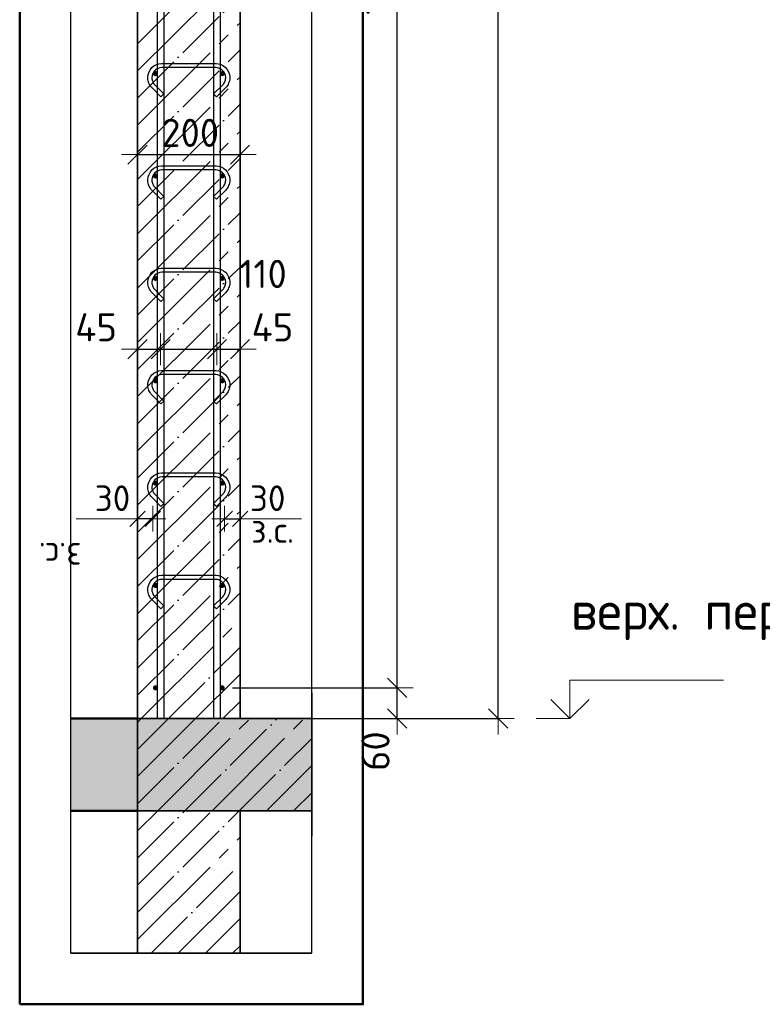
# Model space of a CAD drawing. Header units: millimetres. Extents: x -3026 to 47325, y -2839 to 55854.
# Tile 67 of 130: x 27176 to 28626, y 43643 to 45567. Entities that reach past the tile are written whole.
import ezdxf

# ---------------------------------------------------------------- set-up
doc = ezdxf.new("R2010")
doc.units = ezdxf.units.MM
doc.header["$PDMODE"] = 65
doc.linetypes.add('______11', pattern=[125, 100, -12.5, 0, -12.5])
doc.linetypes.add('______5', pattern=[275, 200, -25, 25, -25])
for name, color, linetype, lineweight in [('Standard', 7, 'Continuous', 25), ('Арм.стержн. вертикальными 1', 22, 'Continuous', 35), ('Арм.стержн.горизонт. 1', 180, 'Continuous', 35), ('Высотная отметки_ общее', 7, 'Continuous', 13), ('Размерная линия_ общее', 7, 'Continuous', 13), ('Размерная линия_ общее_1', 7, 'Continuous', 13)]:
    doc.layers.add(name, color=color, linetype=linetype, lineweight=lineweight)
doc.layers.add('Арм.стержн.Стяжки', color=7, linetype='Continuous', lineweight=35, true_color=0x501e0f)
doc.styles.add('ISOCPEUR', font='ISOCPEUR')
doc.dimstyles.new('DIMSTYLE_11', dxfattribs={"dimtxt": 55, "dimasz": 62.5, "dimexe": 0, "dimexo": 0.001, "dimgap": 27.5, "dimtad": 2, "dimdec": 0, "dimrnd": 5, "dimzin": 12, "dimdsep": 46, "dimtxsty": 'ISOCPEUR', "dimblk1": 'ALL_ML_STRICH', "dimblk2": 'ALL_ML_STRICH', "dimsah": 1, "dimcen": 0, "dimse1": 1, "dimse2": 1, "dimclrd": 7, "dimclre": 256, "dimclrt": 7, "dimadec": 0, "dimazin": 0, "dimtfac": 1, "dimtdec": 0, "dimtix": 1, "dimtmove": 2, "dimatfit": 3, "dimfxl": 0, "dimtvp": 1.2, "dimtzin": 0, "dimlwd": 0, "dimlwe": -3, "dimarcsym": 0})
doc.dimstyles.new('DIMSTYLE_3', dxfattribs={"dimtxt": 55, "dimasz": 62.5, "dimexe": 0, "dimexo": 0, "dimgap": 27.5, "dimtad": 2, "dimdec": 0, "dimrnd": 5, "dimzin": 12, "dimdsep": 46, "dimtxsty": 'ISOCPEUR', "dimblk1": 'ALL_ML_STRICH', "dimblk2": 'ALL_ML_STRICH', "dimsah": 1, "dimcen": 0, "dimclrd": 7, "dimclre": 256, "dimclrt": 7, "dimadec": 0, "dimazin": 0, "dimtfac": 1, "dimtdec": 0, "dimtix": 1, "dimtmove": 2, "dimatfit": 3, "dimfxl": 0, "dimtzin": 0, "dimlwd": 0, "dimlwe": -3, "dimarcsym": 0})
doc.dimstyles.new('DIMSTYLE_7', dxfattribs={"dimtxt": 50, "dimasz": 50, "dimexe": 0, "dimexo": 0.001, "dimgap": 25, "dimtad": 2, "dimdec": 0, "dimrnd": 5, "dimzin": 12, "dimdsep": 46, "dimtxsty": 'ISOCPEUR', "dimblk1": 'ALL_ML_STRICH', "dimblk2": 'ALL_ML_STRICH', "dimsah": 1, "dimcen": 0, "dimse1": 1, "dimse2": 1, "dimclrd": 7, "dimclre": 256, "dimclrt": 7, "dimadec": 0, "dimazin": 0, "dimtfac": 1, "dimtdec": 0, "dimtix": 1, "dimtmove": 2, "dimatfit": 3, "dimfxl": 0, "dimtvp": 1.2, "dimtzin": 0, "dimlwd": 0, "dimlwe": -3, "dimarcsym": 0})
doc.dimstyles.new('DIMSTYLE_8', dxfattribs={"dimtxt": 55, "dimasz": 62.5, "dimexe": 0, "dimexo": 0, "dimgap": 27.5, "dimtad": 2, "dimdec": 0, "dimrnd": 5, "dimzin": 12, "dimdsep": 46, "dimtxsty": 'ISOCPEUR', "dimblk1": 'ALL_ML_STRICH', "dimblk2": 'ALL_ML_STRICH', "dimsah": 1, "dimcen": 0, "dimclrd": 7, "dimclre": 256, "dimclrt": 7, "dimadec": 0, "dimazin": 0, "dimtfac": 1, "dimtdec": 0, "dimtix": 1, "dimtmove": 2, "dimatfit": 3, "dimfxl": 0, "dimtvp": 1.2, "dimtzin": 0, "dimlwd": 0, "dimlwe": -3, "dimarcsym": 0})

# ---------------------------------------------------------------- blocks, each defined once
blk = doc.blocks.new('COMPLEX_ELEVATIONDIM_4')
at = {"layer": 'Высотная отметки_ общее', "color": 7, "linetype": 'Continuous', "lineweight": 13, "transparency": 33554687}
for p, q in [((28250, 44201.6), (28250, 44276.6)), ((28250, 44276.6), (28550, 44276.6)), ((28250, 44201.6), (28212.5, 44239.1)), ((28250, 44201.6), (28287.5, 44239.1)), ((28250, 44201.6), (28183.9, 44201.6)), ((28250, 44201.6), (28250, 44201.6)), ((28250, 44201.6), (28250, 44201.6)), ((28250, 44201.6), (28250, 44201.6)), ((28250, 44201.6), (28250, 44201.6))]:
    blk.add_line(p, q, dxfattribs=at)
at = {"layer": 'Высотная отметки_ общее', "color": 7, "linetype": 'Continuous', "lineweight": 13, "transparency": 33554687, "insert": (28251.8, 44354.9), "char_height": 75, "width": 651.121, "attachment_point": 7, "style": 'ISOCPEUR'}
blk.add_mtext('\\W0.98;верх. перекр.', dxfattribs=at)
blk = doc.blocks.new('ALL_ML_STRICH')
at = {"color": 0, "linetype": 'ByBlock', "lineweight": -2}
for p, q in [((0, -0.5), (0, 0.5)), ((-1, 0), (0.5, 0)), ((-0.3, -0.3), (0.3, 0.3))]:
    blk.add_line(p, q, dxfattribs=at)
blk = doc.blocks.new('*D94')
at = {"layer": 'DEFPOINTS', "color": 7, "linetype": 'Continuous', "lineweight": 13, "transparency": 33554687}
for p in [(27702.1, 47321.6), (27730.7, 44201.6), (28110, 44201.6)]:
    blk.add_point(p, dxfattribs=at)
at = {"layer": 'Размерная линия_ общее', "color": 253, "linetype": 'Continuous', "lineweight": -2, "true_color": 0xa0a0a0, "transparency": 33554687}
for p, q in [((27722.1, 47321.6), (28110, 47321.6)), ((27750.7, 44201.6), (28110, 44201.6))]:
    blk.add_line(p, q, dxfattribs=at)
at = {"layer": 'Размерная линия_ общее', "color": 7, "linetype": 'Continuous', "lineweight": -2, "transparency": 33554687}
blk.add_line((28110, 44201.6), (28110, 47321.6), dxfattribs=at)
at = {"layer": 'Размерная линия_ общее', "color": 7, "linetype": 'Continuous', "lineweight": 13, "transparency": 33554687, "xscale": 62.5, "yscale": 62.5, "zscale": 62.5}
for p, rotation in [((28110, 47321.6), 90), ((28110, 44201.6), 270)]:
    blk.add_blockref('ALL_ML_STRICH', p, dxfattribs=dict(at, rotation=rotation))
at = {"layer": 'Размерная линия_ общее', "color": 7, "linetype": 'Continuous', "lineweight": 13, "transparency": 33554687, "insert": (28067.5, 45769.8), "char_height": 55, "width": 220, "attachment_point": 5, "rotation": 90, "style": 'ISOCPEUR'}
blk.add_mtext('\\A1;{3120}', dxfattribs=at)
blk = doc.blocks.new('*D99')
at = {"layer": 'DEFPOINTS', "color": 7, "linetype": 'Continuous', "lineweight": 13, "transparency": 33554687}
for p in [(27570.9, 44261.6), (27628.7, 44201.6), (27912.8, 44201.6)]:
    blk.add_point(p, dxfattribs=at)
at = {"layer": 'Размерная линия_ общее', "color": 253, "linetype": 'Continuous', "lineweight": -2, "true_color": 0xa0a0a0, "transparency": 33554687}
for p, q in [((27590.9, 44261.6), (27912.8, 44261.6)), ((27648.7, 44201.6), (27912.8, 44201.6))]:
    blk.add_line(p, q, dxfattribs=at)
at = {"layer": 'Размерная линия_ общее', "color": 7, "linetype": 'Continuous', "lineweight": -2, "transparency": 33554687}
blk.add_line((27912.8, 44201.6), (27912.8, 44261.6), dxfattribs=at)
at = {"layer": 'Размерная линия_ общее', "color": 7, "linetype": 'Continuous', "lineweight": 13, "transparency": 33554687, "xscale": 62.5, "yscale": 62.5, "zscale": 62.5}
for p, rotation in [((27912.8, 44261.6), 90), ((27912.8, 44201.6), 270)]:
    blk.add_blockref('ALL_ML_STRICH', p, dxfattribs=dict(at, rotation=rotation))
at = {"layer": 'Размерная линия_ общее', "color": 7, "linetype": 'Continuous', "lineweight": 13, "transparency": 33554687, "insert": (27870.4, 44138), "char_height": 55, "width": 110, "attachment_point": 5, "rotation": 90, "style": 'ISOCPEUR'}
blk.add_mtext('\\A1;{60}', dxfattribs=at)
blk = doc.blocks.new('*D100')
at = {"layer": 'DEFPOINTS', "color": 7, "linetype": 'Continuous', "lineweight": 13, "transparency": 33554687}
for p in [(27570.9, 47261.6), (27570.9, 44261.6), (27912.8, 44261.6)]:
    blk.add_point(p, dxfattribs=at)
at = {"layer": 'Размерная линия_ общее', "color": 253, "linetype": 'Continuous', "lineweight": -2, "true_color": 0xa0a0a0, "transparency": 33554687}
for p, q in [((27590.9, 47261.6), (27912.8, 47261.6)), ((27590.9, 44261.6), (27912.8, 44261.6))]:
    blk.add_line(p, q, dxfattribs=at)
at = {"layer": 'Размерная линия_ общее', "color": 7, "linetype": 'Continuous', "lineweight": -2, "transparency": 33554687}
blk.add_line((27912.8, 44261.6), (27912.8, 47261.6), dxfattribs=at)
at = {"layer": 'Размерная линия_ общее', "color": 7, "linetype": 'Continuous', "lineweight": 13, "transparency": 33554687, "xscale": 62.5, "yscale": 62.5, "zscale": 62.5}
for p, rotation in [((27912.8, 47261.6), 90), ((27912.8, 44261.6), 270)]:
    blk.add_blockref('ALL_ML_STRICH', p, dxfattribs=dict(at, rotation=rotation))
at = {"layer": 'Размерная линия_ общее', "color": 7, "linetype": 'Continuous', "lineweight": 13, "transparency": 33554687, "insert": (27842.8, 45576.6), "char_height": 55, "width": 2.75, "attachment_point": 1, "rotation": 90, "line_spacing_factor": 0.60241, "style": 'ISOCPEUR'}
blk.add_mtext('\\W0.91;15х200=3000', dxfattribs=at)
blk = doc.blocks.new('*D131')
at = {"layer": 'DEFPOINTS', "color": 7, "linetype": 'Continuous', "lineweight": 13, "transparency": 33554687}
for p in [(27575.9, 44592.1), (27575.9, 44583.4), (27605.9, 44583.4)]:
    blk.add_point(p, dxfattribs=at)
at = {"layer": 'Размерная линия_ общее_1', "color": 7, "linetype": 'Continuous', "lineweight": -2, "transparency": 33554687}
blk.add_line((27575.9, 44592.1), (27605.9, 44592.1), dxfattribs=at)
at = {"layer": 'Размерная линия_ общее_1', "color": 7, "linetype": 'Continuous', "lineweight": 13, "transparency": 33554687, "xscale": 50, "yscale": 50, "zscale": 50, "rotation": 180}
blk.add_blockref('ALL_ML_STRICH', (27575.9, 44592.1), dxfattribs=at)
at = {"layer": 'Размерная линия_ общее_1', "color": 7, "linetype": 'Continuous', "lineweight": 13, "transparency": 33554687, "xscale": 50, "yscale": 50, "zscale": 50}
blk.add_blockref('ALL_ML_STRICH', (27605.9, 44592.1), dxfattribs=at)
at = {"layer": 'Размерная линия_ общее_1', "color": 7, "linetype": 'Continuous', "lineweight": 13, "transparency": 33554687, "insert": (27659.9, 44632.1), "char_height": 50, "width": 100, "attachment_point": 5, "style": 'ISOCPEUR'}
blk.add_mtext('\\A1;{30}', dxfattribs=at)
at = {"layer": 'Размерная линия_ общее_1', "color": 7, "linetype": 'Continuous', "lineweight": 13, "transparency": 33554687, "insert": (27627.6, 44595), "char_height": 50, "width": 2.5, "attachment_point": 1, "line_spacing_factor": 0.60241, "style": 'ISOCPEUR'}
blk.add_mtext('з.с.', dxfattribs=at)
blk = doc.blocks.new('*D132')
at = {"layer": 'DEFPOINTS', "color": 7, "linetype": 'Continuous', "lineweight": 13, "transparency": 33554687}
for p in [(27405.9, 44923.4), (27450.9, 44925.8), (27405.9, 44914)]:
    blk.add_point(p, dxfattribs=at)
at = {"layer": 'Размерная линия_ общее', "color": 7, "linetype": 'Continuous', "lineweight": -2, "transparency": 33554687}
blk.add_line((27405.9, 44923.4), (27450.9, 44923.4), dxfattribs=at)
at = {"layer": 'Размерная линия_ общее', "color": 7, "linetype": 'Continuous', "lineweight": 13, "transparency": 33554687, "xscale": 62.5, "yscale": 62.5, "zscale": 62.5, "rotation": 180}
blk.add_blockref('ALL_ML_STRICH', (27405.9, 44923.4), dxfattribs=at)
at = {"layer": 'Размерная линия_ общее', "color": 7, "linetype": 'Continuous', "lineweight": 13, "transparency": 33554687, "xscale": 62.5, "yscale": 62.5, "zscale": 62.5}
blk.add_blockref('ALL_ML_STRICH', (27450.9, 44923.4), dxfattribs=at)
at = {"layer": 'Размерная линия_ общее', "color": 7, "linetype": 'Continuous', "lineweight": 13, "transparency": 33554687, "insert": (27324.9, 44966), "char_height": 55, "width": 110, "attachment_point": 5, "style": 'ISOCPEUR'}
blk.add_mtext('\\A1;{45}', dxfattribs=at)
blk = doc.blocks.new('*D133')
at = {"layer": 'DEFPOINTS', "color": 7, "linetype": 'Continuous', "lineweight": 13, "transparency": 33554687}
for p in [(27450.9, 44925.8), (27450.9, 44923.4), (27560.9, 44929.7)]:
    blk.add_point(p, dxfattribs=at)
at = {"layer": 'Размерная линия_ общее', "color": 7, "linetype": 'Continuous', "lineweight": -2, "transparency": 33554687}
blk.add_line((27450.9, 44923.4), (27560.9, 44923.4), dxfattribs=at)
at = {"layer": 'Размерная линия_ общее', "color": 7, "linetype": 'Continuous', "lineweight": 13, "transparency": 33554687, "xscale": 62.5, "yscale": 62.5, "zscale": 62.5, "rotation": 180}
blk.add_blockref('ALL_ML_STRICH', (27450.9, 44923.4), dxfattribs=at)
at = {"layer": 'Размерная линия_ общее', "color": 7, "linetype": 'Continuous', "lineweight": 13, "transparency": 33554687, "xscale": 62.5, "yscale": 62.5, "zscale": 62.5}
blk.add_blockref('ALL_ML_STRICH', (27560.9, 44923.4), dxfattribs=at)
at = {"layer": 'Размерная линия_ общее', "color": 7, "linetype": 'Continuous', "lineweight": 13, "transparency": 33554687, "insert": (27650.9, 45070.3), "char_height": 55, "width": 165, "attachment_point": 5, "style": 'ISOCPEUR'}
blk.add_mtext('\\A1;{110}', dxfattribs=at)
blk = doc.blocks.new('*D134')
at = {"layer": 'DEFPOINTS', "color": 7, "linetype": 'Continuous', "lineweight": 13, "transparency": 33554687}
for p in [(27560.9, 44929.7), (27560.9, 44923.4), (27605.9, 44922.6)]:
    blk.add_point(p, dxfattribs=at)
at = {"layer": 'Размерная линия_ общее', "color": 7, "linetype": 'Continuous', "lineweight": -2, "transparency": 33554687}
blk.add_line((27560.9, 44923.4), (27605.9, 44923.4), dxfattribs=at)
at = {"layer": 'Размерная линия_ общее', "color": 7, "linetype": 'Continuous', "lineweight": 13, "transparency": 33554687, "xscale": 62.5, "yscale": 62.5, "zscale": 62.5, "rotation": 180}
blk.add_blockref('ALL_ML_STRICH', (27560.9, 44923.4), dxfattribs=at)
at = {"layer": 'Размерная линия_ общее', "color": 7, "linetype": 'Continuous', "lineweight": 13, "transparency": 33554687, "xscale": 62.5, "yscale": 62.5, "zscale": 62.5}
blk.add_blockref('ALL_ML_STRICH', (27605.9, 44923.4), dxfattribs=at)
at = {"layer": 'Размерная линия_ общее', "color": 7, "linetype": 'Continuous', "lineweight": 13, "transparency": 33554687, "insert": (27669.2, 44965.9), "char_height": 55, "width": 110, "attachment_point": 5, "style": 'ISOCPEUR'}
blk.add_mtext('\\A1;{45}', dxfattribs=at)
blk = doc.blocks.new('*D135')
at = {"layer": 'DEFPOINTS', "color": 7, "linetype": 'Continuous', "lineweight": 13, "transparency": 33554687}
for p in [(27405.9, 45303.4), (27605.9, 45302.6), (27405.9, 45294)]:
    blk.add_point(p, dxfattribs=at)
at = {"layer": 'Размерная линия_ общее', "color": 253, "linetype": 'Continuous', "lineweight": -2, "true_color": 0xa0a0a0, "transparency": 33554687}
for p, q in [((27405.9, 45303.4), (27405.9, 45303.4)), ((27605.9, 45303.4), (27605.9, 45303.4))]:
    blk.add_line(p, q, dxfattribs=at)
at = {"layer": 'Размерная линия_ общее', "color": 7, "linetype": 'Continuous', "lineweight": -2, "transparency": 33554687}
blk.add_line((27405.9, 45303.4), (27605.9, 45303.4), dxfattribs=at)
at = {"layer": 'Размерная линия_ общее', "color": 7, "linetype": 'Continuous', "lineweight": 13, "transparency": 33554687, "xscale": 62.5, "yscale": 62.5, "zscale": 62.5, "rotation": 180}
blk.add_blockref('ALL_ML_STRICH', (27405.9, 45303.4), dxfattribs=at)
at = {"layer": 'Размерная линия_ общее', "color": 7, "linetype": 'Continuous', "lineweight": 13, "transparency": 33554687, "xscale": 62.5, "yscale": 62.5, "zscale": 62.5}
blk.add_blockref('ALL_ML_STRICH', (27605.9, 45303.4), dxfattribs=at)
at = {"layer": 'Размерная линия_ общее', "color": 7, "linetype": 'Continuous', "lineweight": 13, "transparency": 33554687, "insert": (27508.6, 45345.9), "char_height": 55, "width": 165, "attachment_point": 5, "style": 'ISOCPEUR'}
blk.add_mtext('\\A1;{200}', dxfattribs=at)
blk = doc.blocks.new('*D136')
at = {"layer": 'DEFPOINTS', "color": 7, "linetype": 'Continuous', "lineweight": 13, "transparency": 33554687}
for p in [(27435.9, 44592.1), (27405.9, 44583.4), (27435.9, 44583.4)]:
    blk.add_point(p, dxfattribs=at)
at = {"layer": 'Размерная линия_ общее_1', "color": 7, "linetype": 'Continuous', "lineweight": -2, "transparency": 33554687}
blk.add_line((27435.9, 44592.1), (27405.9, 44592.1), dxfattribs=at)
at = {"layer": 'Размерная линия_ общее_1', "color": 7, "linetype": 'Continuous', "lineweight": 13, "transparency": 33554687, "xscale": 50, "yscale": 50, "zscale": 50}
for p, rotation in [((27405.9, 44592.1), 180), ((27435.9, 44592.1), 360)]:
    blk.add_blockref('ALL_ML_STRICH', p, dxfattribs=dict(at, rotation=rotation))
at = {"layer": 'Размерная линия_ общее_1', "color": 7, "linetype": 'Continuous', "lineweight": 13, "transparency": 33554687, "insert": (27356.9, 44632.1), "char_height": 50, "width": 100, "attachment_point": 5, "style": 'ISOCPEUR'}
blk.add_mtext('\\A1;{30}', dxfattribs=at)
at = {"layer": 'Размерная линия_ общее_1', "color": 7, "linetype": 'Continuous', "lineweight": 13, "transparency": 33554687, "insert": (27296.6, 44495), "char_height": 50, "width": 2.5, "attachment_point": 1, "rotation": 180, "line_spacing_factor": 0.60241, "style": 'ISOCPEUR'}
blk.add_mtext('з.с.', dxfattribs=at)

msp = doc.modelspace()

# ---------------------------------------------------------------- hatches: boundary and pattern name
at = {"layer": 'Standard', "linetype": 'Continuous', "lineweight": 25, "true_color": 0xe0e0e0, "transparency": 33554687}
msp.add_hatch(color=254, dxfattribs=at).paths.add_polyline_path([(27275.8, 44021.6), (27405.9, 44021.6), (27405.9, 44201.6), (27275.8, 44201.6)])
at = {"layer": 'Standard', "linetype": 'Continuous', "lineweight": -3, "transparency": 33554687}
msp.add_hatch(color=9, dxfattribs=at).paths.add_polyline_path([(27405.9, 44201.6), (27405.9, 44021.6), (27745.8, 44021.6), (27745.8, 44201.6)])
at = {"layer": 'Арм.стержн.горизонт. 1', "linetype": 'Continuous', "lineweight": 50, "transparency": 33554687}
for points in [[(27445.9, 45461.6), (27445.5, 45463.5), (27444.4, 45465.1), (27442.8, 45466.2), (27440.9, 45466.6), (27438.9, 45466.2), (27437.3, 45465.1), (27436.2, 45463.5), (27435.9, 45461.6), (27436.2, 45459.6), (27437.3, 45458), (27438.9, 45456.9), (27440.9, 45456.6), (27442.8, 45456.9), (27444.4, 45458), (27445.5, 45459.6)], [(27575.9, 45461.6), (27575.5, 45463.5), (27574.4, 45465.1), (27572.8, 45466.2), (27570.9, 45466.6), (27568.9, 45466.2), (27567.3, 45465.1), (27566.2, 45463.5), (27565.9, 45461.6), (27566.2, 45459.6), (27567.3, 45458), (27568.9, 45456.9), (27570.9, 45456.6), (27572.8, 45456.9), (27574.4, 45458), (27575.5, 45459.6)], [(27445.9, 45261.6), (27445.5, 45263.5), (27444.4, 45265.1), (27442.8, 45266.2), (27440.9, 45266.6), (27438.9, 45266.2), (27437.3, 45265.1), (27436.2, 45263.5), (27435.9, 45261.6), (27436.2, 45259.6), (27437.3, 45258), (27438.9, 45256.9), (27440.9, 45256.6), (27442.8, 45256.9), (27444.4, 45258), (27445.5, 45259.6)], [(27575.9, 45261.6), (27575.5, 45263.5), (27574.4, 45265.1), (27572.8, 45266.2), (27570.9, 45266.6), (27568.9, 45266.2), (27567.3, 45265.1), (27566.2, 45263.5), (27565.9, 45261.6), (27566.2, 45259.6), (27567.3, 45258), (27568.9, 45256.9), (27570.9, 45256.6), (27572.8, 45256.9), (27574.4, 45258), (27575.5, 45259.6)], [(27445.9, 45061.6), (27445.5, 45063.5), (27444.4, 45065.1), (27442.8, 45066.2), (27440.9, 45066.6), (27438.9, 45066.2), (27437.3, 45065.1), (27436.2, 45063.5), (27435.9, 45061.6), (27436.2, 45059.6), (27437.3, 45058), (27438.9, 45056.9), (27440.9, 45056.6), (27442.8, 45056.9), (27444.4, 45058), (27445.5, 45059.6)], [(27575.9, 45061.6), (27575.5, 45063.5), (27574.4, 45065.1), (27572.8, 45066.2), (27570.9, 45066.6), (27568.9, 45066.2), (27567.3, 45065.1), (27566.2, 45063.5), (27565.9, 45061.6), (27566.2, 45059.6), (27567.3, 45058), (27568.9, 45056.9), (27570.9, 45056.6), (27572.8, 45056.9), (27574.4, 45058), (27575.5, 45059.6)], [(27445.9, 44861.6), (27445.5, 44863.5), (27444.4, 44865.1), (27442.8, 44866.2), (27440.9, 44866.6), (27438.9, 44866.2), (27437.3, 44865.1), (27436.2, 44863.5), (27435.9, 44861.6), (27436.2, 44859.6), (27437.3, 44858), (27438.9, 44856.9), (27440.9, 44856.6), (27442.8, 44856.9), (27444.4, 44858), (27445.5, 44859.6)], [(27575.9, 44861.6), (27575.5, 44863.5), (27574.4, 44865.1), (27572.8, 44866.2), (27570.9, 44866.6), (27568.9, 44866.2), (27567.3, 44865.1), (27566.2, 44863.5), (27565.9, 44861.6), (27566.2, 44859.6), (27567.3, 44858), (27568.9, 44856.9), (27570.9, 44856.6), (27572.8, 44856.9), (27574.4, 44858), (27575.5, 44859.6)], [(27445.9, 44661.6), (27445.5, 44663.5), (27444.4, 44665.1), (27442.8, 44666.2), (27440.9, 44666.6), (27438.9, 44666.2), (27437.3, 44665.1), (27436.2, 44663.5), (27435.9, 44661.6), (27436.2, 44659.6), (27437.3, 44658), (27438.9, 44656.9), (27440.9, 44656.6), (27442.8, 44656.9), (27444.4, 44658), (27445.5, 44659.6)], [(27575.9, 44661.6), (27575.5, 44663.5), (27574.4, 44665.1), (27572.8, 44666.2), (27570.9, 44666.6), (27568.9, 44666.2), (27567.3, 44665.1), (27566.2, 44663.5), (27565.9, 44661.6), (27566.2, 44659.6), (27567.3, 44658), (27568.9, 44656.9), (27570.9, 44656.6), (27572.8, 44656.9), (27574.4, 44658), (27575.5, 44659.6)], [(27445.9, 44461.6), (27445.5, 44463.5), (27444.4, 44465.1), (27442.8, 44466.2), (27440.9, 44466.6), (27438.9, 44466.2), (27437.3, 44465.1), (27436.2, 44463.5), (27435.9, 44461.6), (27436.2, 44459.6), (27437.3, 44458), (27438.9, 44456.9), (27440.9, 44456.6), (27442.8, 44456.9), (27444.4, 44458), (27445.5, 44459.6)], [(27575.9, 44461.6), (27575.5, 44463.5), (27574.4, 44465.1), (27572.8, 44466.2), (27570.9, 44466.6), (27568.9, 44466.2), (27567.3, 44465.1), (27566.2, 44463.5), (27565.9, 44461.6), (27566.2, 44459.6), (27567.3, 44458), (27568.9, 44456.9), (27570.9, 44456.6), (27572.8, 44456.9), (27574.4, 44458), (27575.5, 44459.6)], [(27445.9, 44261.6), (27445.5, 44263.5), (27444.4, 44265.1), (27442.8, 44266.2), (27440.9, 44266.6), (27438.9, 44266.2), (27437.3, 44265.1), (27436.2, 44263.5), (27435.9, 44261.6), (27436.2, 44259.6), (27437.3, 44258), (27438.9, 44256.9), (27440.9, 44256.6), (27442.8, 44256.9), (27444.4, 44258), (27445.5, 44259.6)], [(27575.9, 44261.6), (27575.5, 44263.5), (27574.4, 44265.1), (27572.8, 44266.2), (27570.9, 44266.6), (27568.9, 44266.2), (27567.3, 44265.1), (27566.2, 44263.5), (27565.9, 44261.6), (27566.2, 44259.6), (27567.3, 44258), (27568.9, 44256.9), (27570.9, 44256.6), (27572.8, 44256.9), (27574.4, 44258), (27575.5, 44259.6)]]:
    msp.add_hatch(color=4, dxfattribs=at).paths.add_polyline_path(points)

# ---------------------------------------------------------------- linework, layer by layer
at = {"color": 52, "linetype": 'Continuous', "lineweight": -3, "transparency": 33554687}
for p, q in [((27275.8, 43743.4), (27275.8, 48630.8)), ((27275.8, 43743.4), (27275.8, 48630.8)), ((27745.8, 43743.4), (27745.8, 48630.8)), ((27745.8, 43743.4), (27745.8, 48630.8)), ((27745.8, 43743.4), (27275.8, 43743.4)), ((27275.8, 43743.4), (27745.8, 43743.4))]:
    msp.add_line(p, q, dxfattribs=at)
at = {"layer": 'Standard', "color": 7, "linetype": 'Continuous', "lineweight": 35, "transparency": 33554687}
for p, q in [((27405.9, 47321.6), (27405.9, 44201.6)), ((27605.9, 44201.6), (27605.9, 47321.6)), ((27405.9, 44201.6), (27405.9, 44021.6)), ((27745.8, 44201.6), (27605.9, 44201.6)), ((27405.9, 44021.6), (27405.9, 43743.4)), ((27605.9, 43743.4), (27605.9, 44021.6)), ((27605.9, 44021.6), (27745.8, 44021.6))]:
    msp.add_line(p, q, dxfattribs=at)
at = {"layer": 'Standard', "color": 253, "linetype": '______11', "lineweight": -3, "true_color": 0xababab, "transparency": 33554687}
for p, q in [((27405.9, 45520), (27605.9, 45720)), ((27405.9, 45413.9), (27605.9, 45613.9)), ((27405.9, 45307.9), (27605.9, 45507.9)), ((27405.9, 45201.8), (27605.9, 45401.8)), ((27405.9, 45095.7), (27605.9, 45295.7)), ((27405.9, 44989.7), (27605.9, 45189.7)), ((27405.9, 44883.6), (27605.9, 45083.6)), ((27405.9, 44777.5), (27605.9, 44977.5)), ((27405.9, 44671.5), (27605.9, 44871.5)), ((27405.9, 44565.4), (27605.9, 44765.4)), ((27405.9, 44459.3), (27605.9, 44659.3)), ((27405.9, 44353.3), (27605.9, 44553.3)), ((27405.9, 44247.2), (27605.9, 44447.2)), ((27466.3, 44201.6), (27605.9, 44341.1)), ((27572.3, 44201.6), (27605.9, 44235.1)), ((27405.9, 44141.1), (27466.3, 44201.6)), ((27405.9, 44035.1), (27572.3, 44201.6)), ((27498.4, 44021.6), (27678.4, 44201.6)), ((27604.5, 44021.6), (27745.8, 44162.8)), ((27710.5, 44021.6), (27745.8, 44056.8)), ((27405.9, 43822.9), (27604.5, 44021.6)), ((27405.9, 43929), (27498.4, 44021.6)), ((27432.4, 43743.4), (27605.9, 43916.9)), ((27538.4, 43743.4), (27605.9, 43810.8))]:
    msp.add_line(p, q, dxfattribs=at)
at = {"layer": 'Standard', "color": 253, "linetype": '______5', "lineweight": -3, "true_color": 0xababab, "transparency": 33554687}
for p, q in [((27405.9, 45467), (27605.9, 45667)), ((27405.9, 45360.9), (27605.9, 45560.9)), ((27405.9, 45254.8), (27605.9, 45454.8)), ((27405.9, 45148.8), (27605.9, 45348.8)), ((27405.9, 45042.7), (27605.9, 45242.7)), ((27405.9, 44936.6), (27605.9, 45136.6)), ((27405.9, 44830.6), (27605.9, 45030.6)), ((27405.9, 44724.5), (27605.9, 44924.5)), ((27405.9, 44618.4), (27605.9, 44818.4)), ((27405.9, 44512.4), (27605.9, 44712.4)), ((27405.9, 44406.3), (27605.9, 44606.3)), ((27405.9, 44300.2), (27605.9, 44500.2)), ((27413.2, 44201.6), (27605.9, 44394.2)), ((27519.3, 44201.6), (27605.9, 44288.1)), ((27405.9, 44194.2), (27413.2, 44201.6)), ((27405.9, 44088.1), (27519.3, 44201.6)), ((27445.4, 44021.6), (27625.4, 44201.6)), ((27551.4, 44021.6), (27731.4, 44201.6)), ((27657.5, 44021.6), (27745.8, 44109.8)), ((27405.9, 43876), (27551.4, 44021.6)), ((27405.9, 43982), (27445.4, 44021.6)), ((27405.9, 43769.9), (27605.9, 43969.9)), ((27485.4, 43743.4), (27605.9, 43863.8)), ((27591.5, 43743.4), (27605.9, 43757.8))]:
    msp.add_line(p, q, dxfattribs=at)
at = {"layer": 'Standard', "color": 7, "linetype": 'Continuous', "lineweight": 13, "transparency": 33554687}
for p, q in [((27405.9, 44592.1), (27285.9, 44592.1)), ((27605.9, 44592.1), (27725.9, 44592.1))]:
    msp.add_line(p, q, dxfattribs=at)
at = {"layer": 'Standard', "color": 7, "linetype": 'Continuous', "lineweight": 25, "transparency": 33554687}
for p, q in [((27275.8, 43971.6), (27275.8, 44251.6)), ((27745.8, 44251.6), (27745.8, 43971.6)), ((27605.9, 44201.6), (27405.9, 44201.6)), ((27405.9, 44201.6), (27605.9, 44201.6)), ((27605.9, 44021.6), (27405.9, 44021.6)), ((27405.9, 44021.6), (27605.9, 44021.6)), ((27355.9, 43743.4), (27655.9, 43743.4))]:
    msp.add_line(p, q, dxfattribs=at)
at = {"layer": 'Standard', "color": 7, "linetype": 'Continuous', "lineweight": 50, "transparency": 33554687}
for p, q in [((27405.9, 44201.6), (27275.8, 44201.6)), ((27275.8, 44021.6), (27405.9, 44021.6))]:
    msp.add_line(p, q, dxfattribs=at)
msp.add_lwpolyline([(27175.8, 43643.4), (27845.8, 43643.4), (27845.8, 48730.8), (27175.8, 48730.8), (27175.8, 43643.4)], dxfattribs=at)
at = {"layer": 'Арм.стержн. вертикальными 1', "color": 34, "linetype": 'Continuous', "lineweight": 25, "transparency": 33554687}
for points in [[(27444.9, 44201.6), (27444.9, 48501.6), (27456.9, 48501.6), (27456.9, 44201.6), (27444.9, 44201.6)], [(27444.9, 44201.6), (27444.9, 48501.6), (27456.9, 48501.6), (27456.9, 44201.6), (27444.9, 44201.6)], [(27444.9, 44201.6), (27444.9, 48501.6), (27456.9, 48501.6), (27456.9, 44201.6), (27444.9, 44201.6)], [(27554.9, 44201.6), (27554.9, 48501.6), (27566.9, 48501.6), (27566.9, 44201.6), (27554.9, 44201.6)], [(27554.9, 44201.6), (27554.9, 48501.6), (27566.9, 48501.6), (27566.9, 44201.6), (27554.9, 44201.6)], [(27554.9, 44201.6), (27554.9, 48501.6), (27566.9, 48501.6), (27566.9, 44201.6), (27554.9, 44201.6)]]:
    msp.add_lwpolyline(points, dxfattribs=at)
at = {"layer": 'Арм.стержн.горизонт. 1', "color": 52, "linetype": 'Continuous', "lineweight": 25, "transparency": 33554687}
for p, q in [((27405.9, 44201.6), (27405.9, 44201.6)), ((27605.9, 44201.6), (27605.9, 44201.6))]:
    msp.add_line(p, q, dxfattribs=at)
at = {"layer": 'Арм.стержн.Стяжки', "color": 40, "linetype": 'Continuous', "lineweight": 25, "transparency": 33554687}
for points in [[(27554.4, 45421.8), (27572.3, 45439.7), (27573.5, 45441.1), (27574.6, 45442.6), (27575.5, 45444.2), (27576.3, 45445.9), (27577, 45447.6), (27577.4, 45449.4), (27577.7, 45451.3), (27577.9, 45453.2), (27577.9, 45454.3), (27577.4, 45457.9), (27576.1, 45461.6), (27574.3, 45465), (27572, 45467.7), (27569.3, 45470), (27565.9, 45471.9), (27562.2, 45473.1), (27558.6, 45473.6), (27453.1, 45473.6), (27449.5, 45473.1), (27445.8, 45471.9), (27442.5, 45470), (27439.7, 45467.7), (27437.4, 45465), (27435.6, 45461.6), (27434.4, 45457.9), (27433.9, 45454.3), (27433.9, 45453.2), (27434, 45451.3), (27434.3, 45449.4), (27434.8, 45447.6), (27435.4, 45445.9), (27436.2, 45444.2), (27437.1, 45442.6), (27438.2, 45441.1), (27439.4, 45439.7), (27457.3, 45421.8), (27451.6, 45416.2), (27433.6, 45434.2), (27431.9, 45436.1), (27430.4, 45438.3), (27429.1, 45440.5), (27428, 45442.8), (27427.1, 45445.3), (27426.5, 45447.8), (27426, 45450.4), (27425.9, 45452.9), (27425.9, 45454.9), (27426.5, 45459.8), (27428.2, 45464.8), (27430.8, 45469.5), (27434, 45473.4), (27437.9, 45476.6), (27442.6, 45479.2), (27447.7, 45480.9), (27452.5, 45481.6), (27559.2, 45481.6), (27564.1, 45480.9), (27569.1, 45479.2), (27573.8, 45476.6), (27577.7, 45473.4), (27580.9, 45469.5), (27583.5, 45464.8), (27585.2, 45459.8), (27585.9, 45454.9), (27585.9, 45452.9), (27585.7, 45450.4), (27585.3, 45447.8), (27584.6, 45445.3), (27583.7, 45442.8), (27582.6, 45440.5), (27581.3, 45438.3), (27579.8, 45436.1), (27578.1, 45434.2), (27560.1, 45416.2), (27554.4, 45421.8)], [(27554.4, 45221.8), (27572.3, 45239.7), (27573.5, 45241.1), (27574.6, 45242.6), (27575.5, 45244.2), (27576.3, 45245.9), (27577, 45247.6), (27577.4, 45249.4), (27577.7, 45251.3), (27577.9, 45253.2), (27577.9, 45254.3), (27577.4, 45257.9), (27576.1, 45261.6), (27574.3, 45265), (27572, 45267.7), (27569.3, 45270), (27565.9, 45271.9), (27562.2, 45273.1), (27558.6, 45273.6), (27453.1, 45273.6), (27449.5, 45273.1), (27445.8, 45271.9), (27442.5, 45270), (27439.7, 45267.7), (27437.4, 45265), (27435.6, 45261.6), (27434.4, 45257.9), (27433.9, 45254.3), (27433.9, 45253.2), (27434, 45251.3), (27434.3, 45249.4), (27434.8, 45247.6), (27435.4, 45245.9), (27436.2, 45244.2), (27437.1, 45242.6), (27438.2, 45241.1), (27439.4, 45239.7), (27457.3, 45221.8), (27451.6, 45216.2), (27433.6, 45234.2), (27431.9, 45236.1), (27430.4, 45238.3), (27429.1, 45240.5), (27428, 45242.8), (27427.1, 45245.3), (27426.5, 45247.8), (27426, 45250.4), (27425.9, 45252.9), (27425.9, 45254.9), (27426.5, 45259.8), (27428.2, 45264.8), (27430.8, 45269.5), (27434, 45273.4), (27437.9, 45276.6), (27442.6, 45279.2), (27447.7, 45280.9), (27452.5, 45281.6), (27559.2, 45281.6), (27564.1, 45280.9), (27569.1, 45279.2), (27573.8, 45276.6), (27577.7, 45273.4), (27580.9, 45269.5), (27583.5, 45264.8), (27585.2, 45259.8), (27585.9, 45254.9), (27585.9, 45252.9), (27585.7, 45250.4), (27585.3, 45247.8), (27584.6, 45245.3), (27583.7, 45242.8), (27582.6, 45240.5), (27581.3, 45238.3), (27579.8, 45236.1), (27578.1, 45234.2), (27560.1, 45216.2), (27554.4, 45221.8)], [(27554.4, 45021.8), (27572.3, 45039.7), (27573.5, 45041.1), (27574.6, 45042.6), (27575.5, 45044.2), (27576.3, 45045.9), (27577, 45047.6), (27577.4, 45049.4), (27577.7, 45051.3), (27577.9, 45053.2), (27577.9, 45054.3), (27577.4, 45057.9), (27576.1, 45061.6), (27574.3, 45065), (27572, 45067.7), (27569.3, 45070), (27565.9, 45071.9), (27562.2, 45073.1), (27558.6, 45073.6), (27453.1, 45073.6), (27449.5, 45073.1), (27445.8, 45071.9), (27442.5, 45070), (27439.7, 45067.7), (27437.4, 45065), (27435.6, 45061.6), (27434.4, 45057.9), (27433.9, 45054.3), (27433.9, 45053.2), (27434, 45051.3), (27434.3, 45049.4), (27434.8, 45047.6), (27435.4, 45045.9), (27436.2, 45044.2), (27437.1, 45042.6), (27438.2, 45041.1), (27439.4, 45039.7), (27457.3, 45021.8), (27451.6, 45016.2), (27433.6, 45034.2), (27431.9, 45036.1), (27430.4, 45038.3), (27429.1, 45040.5), (27428, 45042.8), (27427.1, 45045.3), (27426.5, 45047.8), (27426, 45050.4), (27425.9, 45052.9), (27425.9, 45054.9), (27426.5, 45059.8), (27428.2, 45064.8), (27430.8, 45069.5), (27434, 45073.4), (27437.9, 45076.6), (27442.6, 45079.2), (27447.7, 45080.9), (27452.5, 45081.6), (27559.2, 45081.6), (27564.1, 45080.9), (27569.1, 45079.2), (27573.8, 45076.6), (27577.7, 45073.4), (27580.9, 45069.5), (27583.5, 45064.8), (27585.2, 45059.8), (27585.9, 45054.9), (27585.9, 45052.9), (27585.7, 45050.4), (27585.3, 45047.8), (27584.6, 45045.3), (27583.7, 45042.8), (27582.6, 45040.5), (27581.3, 45038.3), (27579.8, 45036.1), (27578.1, 45034.2), (27560.1, 45016.2), (27554.4, 45021.8)], [(27554.4, 44821.8), (27572.3, 44839.7), (27573.5, 44841.1), (27574.6, 44842.6), (27575.5, 44844.2), (27576.3, 44845.9), (27577, 44847.6), (27577.4, 44849.4), (27577.7, 44851.3), (27577.9, 44853.2), (27577.9, 44854.3), (27577.4, 44857.9), (27576.1, 44861.6), (27574.3, 44865), (27572, 44867.7), (27569.3, 44870), (27565.9, 44871.9), (27562.2, 44873.1), (27558.6, 44873.6), (27453.1, 44873.6), (27449.5, 44873.1), (27445.8, 44871.9), (27442.5, 44870), (27439.7, 44867.7), (27437.4, 44865), (27435.6, 44861.6), (27434.4, 44857.9), (27433.9, 44854.3), (27433.9, 44853.2), (27434, 44851.3), (27434.3, 44849.4), (27434.8, 44847.6), (27435.4, 44845.9), (27436.2, 44844.2), (27437.1, 44842.6), (27438.2, 44841.1), (27439.4, 44839.7), (27457.3, 44821.8), (27451.6, 44816.2), (27433.6, 44834.2), (27431.9, 44836.1), (27430.4, 44838.3), (27429.1, 44840.5), (27428, 44842.8), (27427.1, 44845.3), (27426.5, 44847.8), (27426, 44850.4), (27425.9, 44852.9), (27425.9, 44854.9), (27426.5, 44859.8), (27428.2, 44864.8), (27430.8, 44869.5), (27434, 44873.4), (27437.9, 44876.6), (27442.6, 44879.2), (27447.7, 44880.9), (27452.5, 44881.6), (27559.2, 44881.6), (27564.1, 44880.9), (27569.1, 44879.2), (27573.8, 44876.6), (27577.7, 44873.4), (27580.9, 44869.5), (27583.5, 44864.8), (27585.2, 44859.8), (27585.9, 44854.9), (27585.9, 44852.9), (27585.7, 44850.4), (27585.3, 44847.8), (27584.6, 44845.3), (27583.7, 44842.8), (27582.6, 44840.5), (27581.3, 44838.3), (27579.8, 44836.1), (27578.1, 44834.2), (27560.1, 44816.2), (27554.4, 44821.8)], [(27554.4, 44621.8), (27572.3, 44639.7), (27573.5, 44641.1), (27574.6, 44642.6), (27575.5, 44644.2), (27576.3, 44645.9), (27577, 44647.6), (27577.4, 44649.4), (27577.7, 44651.3), (27577.9, 44653.2), (27577.9, 44654.3), (27577.4, 44657.9), (27576.1, 44661.6), (27574.3, 44665), (27572, 44667.7), (27569.3, 44670), (27565.9, 44671.9), (27562.2, 44673.1), (27558.6, 44673.6), (27453.1, 44673.6), (27449.5, 44673.1), (27445.8, 44671.9), (27442.5, 44670), (27439.7, 44667.7), (27437.4, 44665), (27435.6, 44661.6), (27434.4, 44657.9), (27433.9, 44654.3), (27433.9, 44653.2), (27434, 44651.3), (27434.3, 44649.4), (27434.8, 44647.6), (27435.4, 44645.9), (27436.2, 44644.2), (27437.1, 44642.6), (27438.2, 44641.1), (27439.4, 44639.7), (27457.3, 44621.8), (27451.6, 44616.2), (27433.6, 44634.2), (27431.9, 44636.1), (27430.4, 44638.3), (27429.1, 44640.5), (27428, 44642.8), (27427.1, 44645.3), (27426.5, 44647.8), (27426, 44650.4), (27425.9, 44652.9), (27425.9, 44654.9), (27426.5, 44659.8), (27428.2, 44664.8), (27430.8, 44669.5), (27434, 44673.4), (27437.9, 44676.6), (27442.6, 44679.2), (27447.7, 44680.9), (27452.5, 44681.6), (27559.2, 44681.6), (27564.1, 44680.9), (27569.1, 44679.2), (27573.8, 44676.6), (27577.7, 44673.4), (27580.9, 44669.5), (27583.5, 44664.8), (27585.2, 44659.8), (27585.9, 44654.9), (27585.9, 44652.9), (27585.7, 44650.4), (27585.3, 44647.8), (27584.6, 44645.3), (27583.7, 44642.8), (27582.6, 44640.5), (27581.3, 44638.3), (27579.8, 44636.1), (27578.1, 44634.2), (27560.1, 44616.2), (27554.4, 44621.8)], [(27554.4, 44421.8), (27572.3, 44439.7), (27573.5, 44441.1), (27574.6, 44442.6), (27575.5, 44444.2), (27576.3, 44445.9), (27577, 44447.6), (27577.4, 44449.4), (27577.7, 44451.3), (27577.9, 44453.2), (27577.9, 44454.3), (27577.4, 44457.9), (27576.1, 44461.6), (27574.3, 44465), (27572, 44467.7), (27569.3, 44470), (27565.9, 44471.9), (27562.2, 44473.1), (27558.6, 44473.6), (27453.1, 44473.6), (27449.5, 44473.1), (27445.8, 44471.9), (27442.5, 44470), (27439.7, 44467.7), (27437.4, 44465), (27435.6, 44461.6), (27434.4, 44457.9), (27433.9, 44454.3), (27433.9, 44453.2), (27434, 44451.3), (27434.3, 44449.4), (27434.8, 44447.6), (27435.4, 44445.9), (27436.2, 44444.2), (27437.1, 44442.6), (27438.2, 44441.1), (27439.4, 44439.7), (27457.3, 44421.8), (27451.6, 44416.2), (27433.6, 44434.2), (27431.9, 44436.1), (27430.4, 44438.3), (27429.1, 44440.5), (27428, 44442.8), (27427.1, 44445.3), (27426.5, 44447.8), (27426, 44450.4), (27425.9, 44452.9), (27425.9, 44454.9), (27426.5, 44459.8), (27428.2, 44464.8), (27430.8, 44469.5), (27434, 44473.4), (27437.9, 44476.6), (27442.6, 44479.2), (27447.7, 44480.9), (27452.5, 44481.6), (27559.2, 44481.6), (27564.1, 44480.9), (27569.1, 44479.2), (27573.8, 44476.6), (27577.7, 44473.4), (27580.9, 44469.5), (27583.5, 44464.8), (27585.2, 44459.8), (27585.9, 44454.9), (27585.9, 44452.9), (27585.7, 44450.4), (27585.3, 44447.8), (27584.6, 44445.3), (27583.7, 44442.8), (27582.6, 44440.5), (27581.3, 44438.3), (27579.8, 44436.1), (27578.1, 44434.2), (27560.1, 44416.2), (27554.4, 44421.8)]]:
    msp.add_lwpolyline(points, dxfattribs=at)

# ---------------------------------------------------------------- block references
at = {"layer": 'Высотная отметки_ общее', "color": 7, "linetype": 'Continuous', "lineweight": 13, "transparency": 33554687}
msp.add_blockref('COMPLEX_ELEVATIONDIM_4', (0, 0), dxfattribs=at)

# ---------------------------------------------------------------- dimensions: what is measured, and where the dimension line sits
at = {"layer": 'Размерная линия_ общее', "color": 7, "linetype": 'Continuous', "lineweight": 13, "transparency": 33554687}
for base, p1, p2, dimstyle, picture, middle in [((28110, 47321.6), (27750.7, 44201.6), (27722.1, 47321.6), 'DIMSTYLE_3', '*D94', (28067.5, 45769.8)), ((27912.8, 44261.6), (27648.7, 44201.6), (27590.9, 44261.6), 'DIMSTYLE_8', '*D99', (27870.4, 44138))]:
    dim = msp.add_linear_dim(base=base, p1=p1, p2=p2, angle=90, dimstyle=dimstyle, override={"dimpost": '<>', "dimclrd": 7, "dimclre": 253, "dimclrt": 7, "dimlwd": 0, "dimlwe": 65533}, dxfattribs=at)
    dim.commit()
    dim.dimension.update_dxf_attribs({"geometry": picture, "text_midpoint": middle, "dimtype": 160})
dim = msp.add_linear_dim(base=(27912.8, 47261.6), p1=(27590.9, 44261.6), p2=(27590.9, 47261.6), angle=90, text='\\W0.91;15х200=3000', dimstyle='DIMSTYLE_3', override={"dimpost": '<>', "dimclrd": 7, "dimclre": 253, "dimclrt": 7, "dimlwd": 0, "dimlwe": 65533}, dxfattribs=at)
dim.commit()
dim.dimension.update_dxf_attribs({"geometry": '*D100', "text_midpoint": (27885.3, 45761.6), "dimtype": 160})
for base, p1, p2, dimstyle, picture, middle in [((27605.9, 45303.4), (27405.9, 45303.4), (27605.9, 45303.4), 'DIMSTYLE_3', '*D135', (27508.6, 45345.9)), ((27560.9, 44923.4), (27450.9, 44925.8), (27560.9, 44929.7), 'DIMSTYLE_11', '*D133', (27650.9, 45070.3)), ((27450.9, 44923.4), (27405.9, 44914), (27450.9, 44925.8), 'DIMSTYLE_11', '*D132', (27324.9, 44966)), ((27605.9, 44923.4), (27560.9, 44929.7), (27605.9, 44922.6), 'DIMSTYLE_11', '*D134', (27669.2, 44965.9))]:
    dim = msp.add_linear_dim(base=base, p1=p1, p2=p2, dimstyle=dimstyle, override={"dimpost": '<>', "dimclrd": 7, "dimclre": 253, "dimclrt": 7, "dimlwd": 0, "dimlwe": 65533}, dxfattribs=at)
    dim.commit()
    dim.dimension.update_dxf_attribs({"geometry": picture, "text_midpoint": middle, "dimtype": 160})
at = {"layer": 'Размерная линия_ общее_1', "color": 7, "linetype": 'Continuous', "lineweight": 13, "transparency": 33554687}
dim = msp.add_linear_dim(base=(27405.9, 44592.1), p1=(27435.9, 44583.4), p2=(27405.9, 44583.4), angle=180, text='<>\\Xз.с.', dimstyle='DIMSTYLE_7', override={"dimpost": '<>', "dimclrd": 7, "dimclre": 253, "dimclrt": 7, "dimlwd": 0, "dimlwe": 65533}, dxfattribs=at)
dim.commit()
dim.dimension.update_dxf_attribs({"geometry": '*D136', "text_midpoint": (27356.9, 44632.1), "dimtype": 160})
dim = msp.add_linear_dim(base=(27605.9, 44592.1), p1=(27575.9, 44583.4), p2=(27605.9, 44583.4), text='<>\\Xз.с.', dimstyle='DIMSTYLE_7', override={"dimpost": '<>', "dimclrd": 7, "dimclre": 253, "dimclrt": 7, "dimlwd": 0, "dimlwe": 65533}, dxfattribs=at)
dim.commit()
dim.dimension.update_dxf_attribs({"geometry": '*D131', "text_midpoint": (27659.9, 44632.1), "dimtype": 160})

doc.saveas('drawing.dxf')
